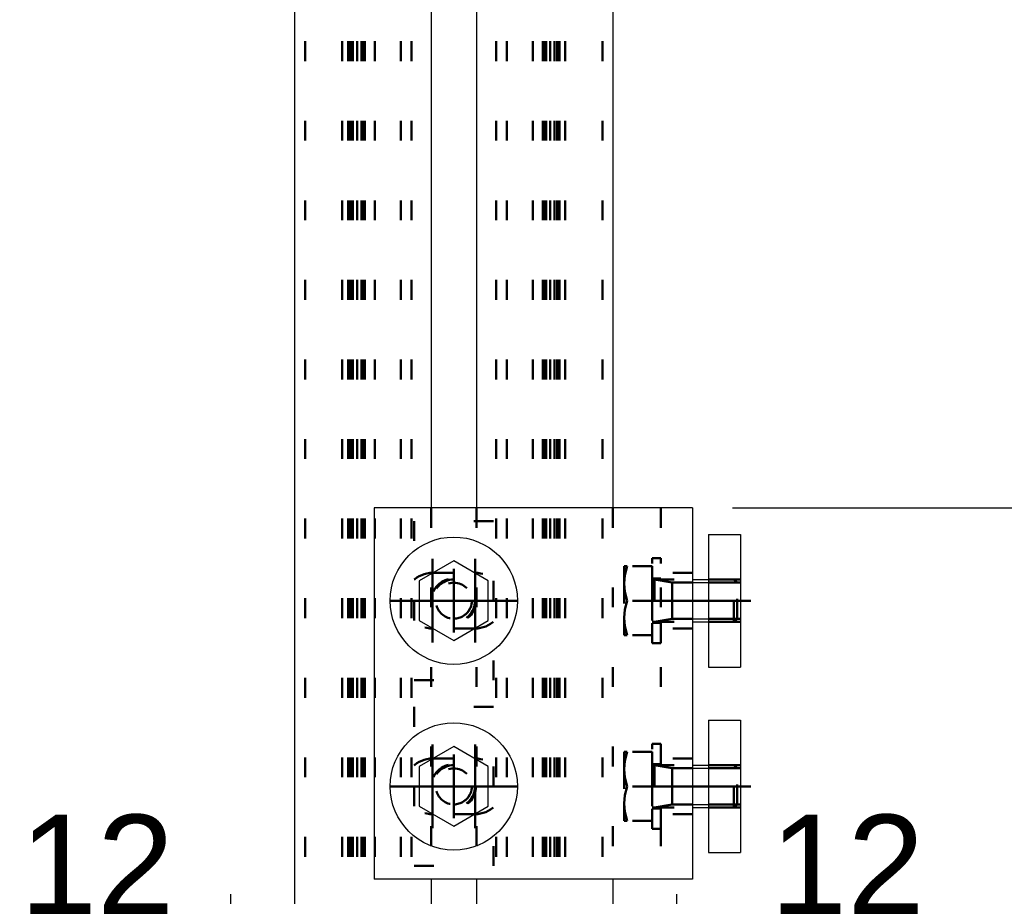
# Model space of a CAD drawing. Header units: millimetres. Extents: x -11 to 409, y -459 to -162.
# Tile 4 of 23: x 40 to 65, y -407 to -385. Entities that reach past the tile are written whole.
import ezdxf

# ---------------------------------------------------------------- set-up
doc = ezdxf.new("R2010")
doc.units = ezdxf.units.MM
doc.linetypes.add('DOT', pattern=[2, 0.5, -1.5])
doc.linetypes.add('STRICHPUNKT2', pattern=[18.5, 10, -4, 0.5, -4])
doc.layers.get('0').update_dxf_attribs({"linetype": 'CONTINUOUS'})
for name, color, linetype in [('DIM49', 4, 'CONTINUOUS'), ('LE_RED', 1, 'CONTINUOUS'), ('TXT_DIM49', 2, 'CONTINUOUS')]:
    doc.layers.add(name, color=color, linetype=linetype)
doc.layers.add('LE_ALL', color=7, linetype='CONTINUOUS', lineweight=50)
doc.styles.add('ARIAL', font='arial.ttf')

# ---------------------------------------------------------------- blocks, each defined once
blk = doc.blocks.new('_D5', base_point=(68.203, -362.47))
at = {"layer": 'DIM49', "color": 1}
blk.add_line((57.865, -397.257), (71.703, -397.257), dxfattribs=at)
blk = doc.blocks.new('_D6', base_point=(68.203, -413.805))
at = {"layer": 'DIM49', "color": 1}
for p, q in [((70.453, -398.007), (68.953, -396.507)), ((57.865, -397.257), (71.703, -397.257)), ((69.703, -397.257), (69.703, -424.594)), ((68.953, -423.844), (70.453, -425.344)), ((65.198, -424.594), (71.703, -424.594))]:
    blk.add_line(p, q, dxfattribs=at)
at = {"layer": 'TXT_DIM49', "style": 'ARIAL'}
blk.add_text('205', height=2.5, rotation=90.0002, dxfattribs=at).set_placement((68.203, -413.805))
blk = doc.blocks.new('Profiel 60x60_00451', base_point=(53.398, -233.528))
for p, q in [((46.865, -233.528), (46.865, -424.594)), ((50.298, -406.59), (50.298, -424.594)), ((51.431, -406.59), (51.431, -424.594)), ((54.865, -406.59), (54.865, -424.594))]:
    blk.add_line(p, q)
for points in [[(50.298, -331.257), (50.298, -397.257)], [(51.431, -331.257), (51.431, -397.257)], [(54.865, -331.257), (54.865, -397.257)]]:
    blk.add_lwpolyline(points)
at = {"layer": 'LE_ALL', "color": 3, "linetype": 'DOT'}
for p, q in [((47.131, -233.528), (47.131, -424.594)), ((47.131, -233.528), (47.131, -424.594)), ((48.062, -233.528), (48.062, -424.594)), ((48.211, -233.528), (48.211, -424.594)), ((48.265, -233.528), (48.265, -424.594)), ((48.331, -233.528), (48.331, -424.594)), ((48.44, -233.528), (48.44, -424.594)), ((48.545, -233.528), (48.545, -424.594)), ((48.557, -233.528), (48.557, -424.594)), ((48.598, -233.528), (48.598, -424.594)), ((48.631, -233.528), (48.631, -424.594)), ((48.878, -233.528), (48.878, -424.594)), ((49.531, -233.528), (49.531, -424.594)), ((49.798, -233.528), (49.798, -424.594)), ((51.931, -233.528), (51.931, -424.594)), ((52.198, -233.528), (52.198, -424.594)), ((52.851, -233.528), (52.851, -424.594)), ((53.098, -233.528), (53.098, -424.594)), ((53.131, -233.528), (53.131, -424.594)), ((53.172, -233.528), (53.172, -424.594)), ((53.185, -233.528), (53.185, -424.594)), ((53.29, -233.528), (53.29, -424.594)), ((53.398, -233.528), (53.398, -424.594)), ((53.465, -233.528), (53.465, -424.594)), ((53.518, -233.528), (53.518, -424.594)), ((53.667, -233.528), (53.667, -424.594)), ((54.598, -233.528), (54.598, -424.594)), ((54.598, -233.528), (54.598, -424.594)), ((50.298, -397.257), (50.298, -406.59)), ((51.431, -397.257), (51.431, -406.59)), ((54.865, -397.257), (54.865, -406.59))]:
    blk.add_line(p, q, dxfattribs=at)
for name, p in [('_D5', (68.203, -362.47)), ('_D6', (68.203, -413.805))]:
    blk.add_blockref(name, p)
blk = doc.blocks.new('Profiel 60x60_00450')
blk.add_blockref('Profiel 60x60_00451', (53.398, -233.528))
blk = doc.blocks.new('_D7', base_point=(58.809, -407.469))
at = {"layer": 'DIM49', "color": 1}
for p, q in [((56.465, -410.26), (56.465, -406.969)), ((54.115, -409.719), (55.615, -408.219)), ((57.215, -408.219), (55.715, -409.719)), ((62.649, -408.969), (48.865, -408.969))]:
    blk.add_line(p, q, dxfattribs=at)
at = {"layer": 'TXT_DIM49', "style": 'ARIAL'}
blk.add_text('12', height=2.5, dxfattribs=at).set_placement((58.809, -407.469))
blk = doc.blocks.new('Plaatwerk D_ 12_00489', base_point=(55.848, -414.394))
for p, q in [((56.465, -411.26), (54.865, -411.26)), ((54.865, -417.927), (54.865, -411.26)), ((56.465, -411.26), (56.465, -417.927)), ((56.465, -417.927), (54.865, -417.927)), ((56.465, -417.927), (56.465, -424.594))]:
    blk.add_line(p, q)
blk.add_lwpolyline([(56.465, -424.594), (54.865, -424.594), (54.865, -417.927)])
at = {"layer": 'LE_ALL', "color": 3, "linetype": 'DOT'}
for p, q in [((56.465, -413.777), (55.848, -414.394)), ((55.848, -414.394), (54.865, -414.394)), ((55.848, -414.394), (55.848, -415.594)), ((55.211, -421.767), (55.665, -421.505)), ((55.211, -421.767), (56.118, -421.767)), ((55.211, -422.594), (55.211, -421.767)), ((56.198, -422.594), (55.131, -422.594)), ((55.131, -424.594), (55.131, -422.594)), ((56.198, -424.594), (56.198, -422.594))]:
    blk.add_line(p, q, dxfattribs=at)
for points in [[(56.465, -416.21), (55.848, -415.594), (54.865, -415.594)], [(56.118, -422.594), (56.118, -421.767), (55.665, -421.505)]]:
    blk.add_lwpolyline(points, dxfattribs=at)
blk.add_blockref('_D7', (58.809, -407.469))
blk = doc.blocks.new('_00491', base_point=(56.865, -414.994))
at = {"layer": 'LE_ALL', "color": 1, "linetype": 'STRICHPUNKT2'}
for p, q in [((56.865, -414.994), (54.465, -414.994)), ((55.665, -424.86), (55.665, -421.192)), ((55.665, -424.86), (55.665, -421.192)), ((55.665, -424.86), (55.665, -421.192))]:
    blk.add_line(p, q, dxfattribs=at)
blk = doc.blocks.new('_00490')
blk.add_blockref('_00491', (56.865, -414.994))
blk = doc.blocks.new('DIN 76-M8_00493', base_point=(56.118, -424.594))
at = {"layer": 'LE_ALL', "color": 3, "linetype": 'DOT'}
for p, q in [((56.198, -422.594), (55.131, -422.594)), ((55.131, -424.594), (55.131, -422.594)), ((55.211, -424.594), (55.211, -422.594)), ((56.118, -424.594), (56.118, -422.594)), ((56.198, -424.594), (56.198, -422.594))]:
    blk.add_line(p, q, dxfattribs=at)
blk = doc.blocks.new('DIN 76-M8_00492')
blk.add_blockref('DIN 76-M8_00493', (56.118, -424.594))
blk = doc.blocks.new('Plaatwerk D_ 12_00488')
for name, p in [('Plaatwerk D_ 12_00489', (55.848, -414.394)), ('_00490', (0, 0)), ('DIN 76-M8_00492', (0, 0))]:
    blk.add_blockref(name, p)
blk = doc.blocks.new('_D10', base_point=(39.956, -407.469))
at = {"layer": 'DIM49', "color": 1}
for p, q in [((45.265, -410.26), (45.265, -406.969)), ((44.515, -409.719), (46.015, -408.219)), ((47.615, -408.219), (46.115, -409.719)), ((39.956, -408.969), (52.865, -408.969))]:
    blk.add_line(p, q, dxfattribs=at)
at = {"layer": 'TXT_DIM49', "style": 'ARIAL'}
blk.add_text('12', height=2.5, dxfattribs=at).set_placement((39.956, -407.469))
blk = doc.blocks.new('Plaatwerk D_ 12_00495', base_point=(45.881, -415.594))
for p, q in [((45.265, -417.927), (46.865, -417.927)), ((46.865, -417.927), (46.865, -424.594)), ((45.265, -424.594), (46.865, -424.594))]:
    blk.add_line(p, q)
blk.add_lwpolyline([(45.265, -424.594), (45.265, -417.927), (45.265, -411.26), (46.865, -411.26), (46.865, -417.927)])
at = {"layer": 'LE_ALL', "color": 3, "linetype": 'DOT'}
for p, q in [((45.881, -415.594), (45.881, -414.394)), ((45.265, -416.21), (45.881, -415.594)), ((45.881, -415.594), (46.865, -415.594)), ((45.611, -421.767), (46.065, -421.505)), ((45.611, -421.767), (46.518, -421.767)), ((45.611, -422.594), (45.611, -421.767)), ((46.598, -422.594), (45.531, -422.594)), ((45.531, -424.594), (45.531, -422.594)), ((46.598, -424.594), (46.598, -422.594))]:
    blk.add_line(p, q, dxfattribs=at)
for points in [[(45.265, -413.777), (45.881, -414.394), (46.865, -414.394)], [(46.518, -422.594), (46.518, -421.767), (46.065, -421.505)]]:
    blk.add_lwpolyline(points, dxfattribs=at)
blk.add_blockref('_D10', (39.956, -407.469))
blk = doc.blocks.new('_00497', base_point=(44.865, -414.994))
at = {"layer": 'LE_ALL', "color": 1, "linetype": 'STRICHPUNKT2'}
for p, q in [((44.865, -414.994), (47.265, -414.994)), ((46.065, -424.86), (46.065, -421.192)), ((46.065, -424.86), (46.065, -421.192)), ((46.065, -424.86), (46.065, -421.192))]:
    blk.add_line(p, q, dxfattribs=at)
blk = doc.blocks.new('_00496')
blk.add_blockref('_00497', (44.865, -414.994))
blk = doc.blocks.new('DIN 76-M8_00499', base_point=(46.518, -424.594))
at = {"layer": 'LE_ALL', "color": 3, "linetype": 'DOT'}
for p, q in [((46.598, -422.594), (45.531, -422.594)), ((45.531, -424.594), (45.531, -422.594)), ((45.611, -424.594), (45.611, -422.594)), ((46.518, -424.594), (46.518, -422.594)), ((46.598, -424.594), (46.598, -422.594))]:
    blk.add_line(p, q, dxfattribs=at)
blk = doc.blocks.new('DIN 76-M8_00498')
blk.add_blockref('DIN 76-M8_00499', (46.518, -424.594))
blk = doc.blocks.new('Plaatwerk D_ 12_00494')
for name, p in [('Plaatwerk D_ 12_00495', (45.881, -415.594)), ('_00496', (0, 0)), ('DIN 76-M8_00498', (0, 0))]:
    blk.add_blockref(name, p)
blk = doc.blocks.new('Verzonken kopbout (DIN 7991_ISO 10642)-M8x25_00506', base_point=(55.211, -425.432))
at = {"layer": 'LE_ALL', "color": 3, "linetype": 'DOT'}
for p, q in [((55.211, -423.26), (55.211, -425.432)), ((56.118, -423.26), (55.211, -423.26)), ((56.118, -423.26), (56.118, -425.432)), ((55.131, -425.432), (55.131, -425.932)), ((56.198, -425.432), (55.131, -425.432)), ((55.211, -425.432), (56.118, -425.432)), ((56.198, -425.432), (56.198, -425.932)), ((54.598, -426.466), (55.131, -425.932)), ((55.331, -426.194), (55.331, -426.594)), ((55.665, -426.194), (55.665, -426.594)), ((55.998, -426.194), (55.998, -426.594)), ((54.598, -426.466), (54.598, -426.594)), ((56.731, -426.466), (54.598, -426.466)), ((56.731, -426.466), (56.731, -426.594))]:
    blk.add_line(p, q, dxfattribs=at)
for points in [[(56.731, -426.466), (56.198, -425.932), (55.131, -425.932)], [(55.998, -426.194), (55.665, -426.194), (55.331, -426.194)]]:
    blk.add_lwpolyline(points, dxfattribs=at)
blk = doc.blocks.new('Verzonken kopbout (DIN 7991_ISO 10642)-M8x25_00505')
blk.add_blockref('Verzonken kopbout (DIN 7991_ISO 10642)-M8x25_00506', (55.211, -425.432))
blk = doc.blocks.new('Montage_00500')
blk.add_blockref('Verzonken kopbout (DIN 7991_ISO 10642)-M8x25_00505', (0, 0))
blk = doc.blocks.new('Verzonken kopbout (DIN 7991_ISO 10642)-M8x25_00513', base_point=(45.611, -425.432))
at = {"layer": 'LE_ALL', "color": 3, "linetype": 'DOT'}
for p, q in [((45.611, -423.26), (45.611, -425.432)), ((46.518, -423.26), (45.611, -423.26)), ((46.518, -423.26), (46.518, -425.432)), ((45.531, -425.432), (45.531, -425.932)), ((46.598, -425.432), (45.531, -425.432)), ((45.611, -425.432), (46.518, -425.432)), ((46.598, -425.432), (46.598, -425.932)), ((44.998, -426.466), (45.531, -425.932)), ((45.731, -426.194), (45.731, -426.594)), ((46.065, -426.194), (46.065, -426.594)), ((46.398, -426.194), (46.398, -426.594)), ((44.998, -426.466), (44.998, -426.594)), ((47.131, -426.466), (44.998, -426.466)), ((47.131, -426.466), (47.131, -426.594))]:
    blk.add_line(p, q, dxfattribs=at)
for points in [[(47.131, -426.466), (46.598, -425.932), (45.531, -425.932)], [(46.398, -426.194), (46.065, -426.194), (45.731, -426.194)]]:
    blk.add_lwpolyline(points, dxfattribs=at)
blk = doc.blocks.new('Verzonken kopbout (DIN 7991_ISO 10642)-M8x25_00512')
blk.add_blockref('Verzonken kopbout (DIN 7991_ISO 10642)-M8x25_00513', (45.611, -425.432))
blk = doc.blocks.new('Montage_00507')
blk.add_blockref('Verzonken kopbout (DIN 7991_ISO 10642)-M8x25_00512', (0, 0))
blk = doc.blocks.new('1011 Moerblok M8_00516', base_point=(54.598, -414.46))
at = {"layer": 'LE_ALL', "color": 3, "linetype": 'DOT'}
for p, q in [((53.531, -412.994), (54.598, -412.994)), ((54.598, -414.46), (53.531, -414.46)), ((54.598, -415.527), (53.531, -415.527))]:
    blk.add_line(p, q, dxfattribs=at)
blk.add_lwpolyline([(53.531, -412.994), (53.531, -416.994), (54.598, -416.994)], dxfattribs=at)
blk = doc.blocks.new('DIN 13-M8_00518', base_point=(54.598, -415.447))
at = {"layer": 'LE_ALL', "color": 3, "linetype": 'DOT'}
for p, q in [((54.598, -414.46), (53.531, -414.46)), ((54.598, -414.54), (53.531, -414.54)), ((54.598, -415.447), (53.531, -415.447)), ((54.598, -415.527), (53.531, -415.527))]:
    blk.add_line(p, q, dxfattribs=at)
blk = doc.blocks.new('DIN 13-M8_00517')
blk.add_blockref('DIN 13-M8_00518', (54.598, -415.447))
blk = doc.blocks.new('_00520', base_point=(54.865, -414.994))
at = {"layer": 'LE_ALL', "color": 1, "linetype": 'STRICHPUNKT2'}
blk.add_line((54.865, -414.994), (53.265, -414.994), dxfattribs=at)
blk = doc.blocks.new('_00519')
blk.add_blockref('_00520', (54.865, -414.994))
blk = doc.blocks.new('1011 Moerblok M8_00515')
for name, p in [('1011 Moerblok M8_00516', (54.598, -414.46)), ('DIN 13-M8_00517', (0, 0)), ('_00519', (0, 0))]:
    blk.add_blockref(name, p)
blk = doc.blocks.new('Verzonken kopbout (DIN 7991_ISO 10642)-M8x20_00522', base_point=(55.303, -414.54))
at = {"layer": 'LE_ALL', "color": 3, "linetype": 'DOT'}
for p, q in [((56.337, -413.927), (55.803, -414.46)), ((56.337, -413.927), (56.465, -413.927)), ((53.798, -414.54), (55.303, -414.54)), ((55.303, -414.54), (55.303, -415.447)), ((55.803, -414.46), (55.803, -415.527)), ((56.065, -414.609), (56.065, -414.801)), ((56.065, -414.609), (56.465, -414.609)), ((56.065, -414.801), (56.065, -415.186)), ((56.065, -414.801), (56.465, -414.801)), ((56.065, -415.186), (56.465, -415.186)), ((56.065, -415.186), (56.065, -415.379)), ((56.065, -415.379), (56.465, -415.379)), ((53.798, -415.447), (55.303, -415.447)), ((55.303, -415.527), (55.803, -415.527)), ((56.337, -416.06), (56.465, -416.06))]:
    blk.add_line(p, q, dxfattribs=at)
for points in [[(56.337, -413.927), (56.337, -416.06), (55.803, -415.527)], [(55.303, -415.527), (55.303, -414.46), (55.803, -414.46)]]:
    blk.add_lwpolyline(points, dxfattribs=at)
blk = doc.blocks.new('GEWINDE_00524', base_point=(54.865, -414.54))
at = {"layer": 'LE_ALL', "color": 3, "linetype": 'DOT'}
for p, q in [((53.798, -415.527), (53.798, -414.46)), ((54.865, -414.46), (53.798, -414.46)), ((54.865, -414.54), (53.798, -414.54)), ((55.303, -414.46), (54.865, -414.46)), ((55.303, -414.54), (54.865, -414.54)), ((55.303, -414.46), (55.303, -415.527)), ((54.865, -415.447), (53.798, -415.447)), ((54.865, -415.527), (53.798, -415.527)), ((55.303, -415.447), (54.865, -415.447)), ((55.303, -415.527), (54.865, -415.527))]:
    blk.add_line(p, q, dxfattribs=at)
blk = doc.blocks.new('GEWINDE_00523')
blk.add_blockref('GEWINDE_00524', (54.865, -414.54))
blk = doc.blocks.new('Verzonken kopbout (DIN 7991_ISO 10642)-M8x20_00521')
for name, p in [('Verzonken kopbout (DIN 7991_ISO 10642)-M8x20_00522', (55.303, -414.54)), ('GEWINDE_00523', (0, 0))]:
    blk.add_blockref(name, p)
blk = doc.blocks.new('Montage baluster_00514')
for name in ['1011 Moerblok M8_00515', 'Verzonken kopbout (DIN 7991_ISO 10642)-M8x20_00521']:
    blk.add_blockref(name, (0, 0))
blk = doc.blocks.new('1011 Moerblok M8_00527', base_point=(47.131, -415.527))
at = {"layer": 'LE_ALL', "color": 3, "linetype": 'DOT'}
for p, q in [((47.131, -414.46), (48.198, -414.46)), ((47.131, -415.527), (48.198, -415.527)), ((48.198, -416.994), (47.131, -416.994))]:
    blk.add_line(p, q, dxfattribs=at)
blk.add_lwpolyline([(48.198, -416.994), (48.198, -412.994), (47.131, -412.994)], dxfattribs=at)
blk = doc.blocks.new('DIN 13-M8_00529', base_point=(47.131, -414.54))
at = {"layer": 'LE_ALL', "color": 3, "linetype": 'DOT'}
for p, q in [((47.131, -414.46), (48.198, -414.46)), ((47.131, -414.54), (48.198, -414.54)), ((47.131, -415.447), (48.198, -415.447)), ((47.131, -415.527), (48.198, -415.527))]:
    blk.add_line(p, q, dxfattribs=at)
blk = doc.blocks.new('DIN 13-M8_00528')
blk.add_blockref('DIN 13-M8_00529', (47.131, -414.54))
blk = doc.blocks.new('_00531', base_point=(46.865, -414.994))
at = {"layer": 'LE_ALL', "color": 1, "linetype": 'STRICHPUNKT2'}
blk.add_line((46.865, -414.994), (48.465, -414.994), dxfattribs=at)
blk = doc.blocks.new('_00530')
blk.add_blockref('_00531', (46.865, -414.994))
blk = doc.blocks.new('1011 Moerblok M8_00526')
for name, p in [('1011 Moerblok M8_00527', (47.131, -415.527)), ('DIN 13-M8_00528', (0, 0)), ('_00530', (0, 0))]:
    blk.add_blockref(name, p)
blk = doc.blocks.new('Verzonken kopbout (DIN 7991_ISO 10642)-M8x20_00533', base_point=(46.426, -415.447))
at = {"layer": 'LE_ALL', "color": 3, "linetype": 'DOT'}
for p, q in [((45.393, -413.927), (45.265, -413.927)), ((45.665, -414.609), (45.265, -414.609)), ((45.926, -415.527), (45.926, -414.46)), ((46.426, -414.46), (45.926, -414.46)), ((46.426, -415.447), (46.426, -414.54)), ((47.931, -414.54), (46.426, -414.54)), ((45.665, -414.801), (45.265, -414.801)), ((45.665, -415.186), (45.265, -415.186)), ((45.665, -415.379), (45.265, -415.379)), ((45.393, -416.06), (45.926, -415.527)), ((47.931, -415.447), (46.426, -415.447)), ((45.393, -416.06), (45.265, -416.06))]:
    blk.add_line(p, q, dxfattribs=at)
for points in [[(45.393, -416.06), (45.393, -413.927), (45.926, -414.46)], [(45.665, -415.379), (45.665, -415.186), (45.665, -414.801), (45.665, -414.609)], [(46.426, -414.46), (46.426, -415.527), (45.926, -415.527)]]:
    blk.add_lwpolyline(points, dxfattribs=at)
blk = doc.blocks.new('GEWINDE_00535', base_point=(46.865, -415.447))
at = {"layer": 'LE_ALL', "color": 3, "linetype": 'DOT'}
for p, q in [((46.426, -415.527), (46.426, -414.46)), ((46.426, -414.46), (46.865, -414.46)), ((46.426, -414.54), (46.865, -414.54)), ((46.865, -414.46), (47.931, -414.46)), ((46.865, -414.54), (47.931, -414.54)), ((47.931, -414.46), (47.931, -415.527)), ((46.426, -415.447), (46.865, -415.447)), ((46.426, -415.527), (46.865, -415.527)), ((46.865, -415.447), (47.931, -415.447)), ((46.865, -415.527), (47.931, -415.527))]:
    blk.add_line(p, q, dxfattribs=at)
blk = doc.blocks.new('GEWINDE_00534')
blk.add_blockref('GEWINDE_00535', (46.865, -415.447))
blk = doc.blocks.new('Verzonken kopbout (DIN 7991_ISO 10642)-M8x20_00532')
for name, p in [('Verzonken kopbout (DIN 7991_ISO 10642)-M8x20_00533', (46.426, -415.447)), ('GEWINDE_00534', (0, 0))]:
    blk.add_blockref(name, p)
blk = doc.blocks.new('Montage baluster_00525')
for name in ['1011 Moerblok M8_00526', 'Verzonken kopbout (DIN 7991_ISO 10642)-M8x20_00532']:
    blk.add_blockref(name, (0, 0))
blk = doc.blocks.new('Schoren + montage_00487')
for name in ['Plaatwerk D_ 12_00494', 'Plaatwerk D_ 12_00488', 'Montage baluster_00525', 'Montage baluster_00514', 'Montage_00507', 'Montage_00500']:
    blk.add_blockref(name, (0, 0))
blk = doc.blocks.new('Hoeklijn 60x60x6_00661', base_point=(56.065, -397.257))
for p, q in [((48.865, -397.257), (48.865, -406.59)), ((56.865, -397.257), (48.865, -397.257)), ((56.865, -397.257), (56.865, -406.59)), ((56.865, -406.59), (48.865, -406.59))]:
    blk.add_line(p, q)
at = {"layer": 'LE_ALL', "color": 3, "linetype": 'DOT'}
for p, q in [((56.065, -397.257), (56.065, -406.59)), ((56.865, -398.89), (56.065, -398.89)), ((56.865, -400.29), (56.065, -400.29)), ((56.865, -403.557), (56.065, -403.557)), ((56.865, -404.957), (56.065, -404.957))]:
    blk.add_line(p, q, dxfattribs=at)
for points in [[(51.398, -398.89, -1), (51.398, -400.29), (50.331, -400.29, -1), (50.331, -398.89)], [(51.398, -403.557, -1), (51.398, -404.957), (50.331, -404.957, -1), (50.331, -403.557)]]:
    blk.add_lwpolyline(points, format="xyb", close=True, dxfattribs=at)
blk = doc.blocks.new('_00663', base_point=(52.448, -404.257))
at = {"layer": 'LE_ALL', "color": 1, "linetype": 'STRICHPUNKT2'}
for p, q in [((50.331, -398.54), (50.331, -400.64)), ((50.331, -398.54), (50.331, -400.64)), ((51.398, -398.54), (51.398, -400.64)), ((51.398, -398.54), (51.398, -400.64)), ((52.448, -399.59), (49.281, -399.59)), ((52.448, -399.59), (49.281, -399.59)), ((57.215, -399.59), (55.715, -399.59)), ((50.331, -403.207), (50.331, -405.307)), ((50.331, -403.207), (50.331, -405.307)), ((51.398, -403.207), (51.398, -405.307)), ((51.398, -403.207), (51.398, -405.307)), ((52.448, -404.257), (49.281, -404.257)), ((52.448, -404.257), (49.281, -404.257)), ((57.215, -404.257), (55.715, -404.257))]:
    blk.add_line(p, q, dxfattribs=at)
blk = doc.blocks.new('_00662')
blk.add_blockref('_00663', (52.448, -404.257))
blk = doc.blocks.new('Hoeklijn 60x60x6_00660')
for name, p in [('Hoeklijn 60x60x6_00661', (56.065, -397.257)), ('_00662', (0, 0))]:
    blk.add_blockref(name, p)
blk = doc.blocks.new('1011-2 Moerblok M8 SMALL_00666', base_point=(58.065, -399.057))
for p, q in [((57.265, -397.923), (58.065, -397.923)), ((58.065, -397.923), (58.065, -401.257))]:
    blk.add_line(p, q)
blk.add_lwpolyline([(57.265, -397.923), (57.265, -401.257), (58.065, -401.257)])
at = {"layer": 'LE_ALL', "color": 3, "linetype": 'DOT'}
for p, q in [((58.065, -399.057), (57.265, -399.057)), ((58.065, -400.123), (57.265, -400.123))]:
    blk.add_line(p, q, dxfattribs=at)
blk = doc.blocks.new('DIN 13-M8_00668', base_point=(58.065, -400.043))
at = {"layer": 'LE_ALL', "color": 3, "linetype": 'DOT'}
for p, q in [((58.065, -399.057), (57.265, -399.057)), ((58.065, -399.137), (57.265, -399.137)), ((58.065, -400.043), (57.265, -400.043)), ((58.065, -400.123), (57.265, -400.123))]:
    blk.add_line(p, q, dxfattribs=at)
blk = doc.blocks.new('DIN 13-M8_00667')
blk.add_blockref('DIN 13-M8_00668', (58.065, -400.043))
blk = doc.blocks.new('_00670', base_point=(58.331, -399.59))
at = {"layer": 'LE_ALL', "color": 1, "linetype": 'STRICHPUNKT2'}
blk.add_line((58.331, -399.59), (56.998, -399.59), dxfattribs=at)
blk = doc.blocks.new('_00669')
blk.add_blockref('_00670', (58.331, -399.59))
blk = doc.blocks.new('1011-2 Moerblok M8 SMALL_00665')
for name, p in [('1011-2 Moerblok M8 SMALL_00666', (58.065, -399.057)), ('DIN 13-M8_00667', (0, 0)), ('_00669', (0, 0))]:
    blk.add_blockref(name, p)
blk = doc.blocks.new('Sluitring (DIN 125)-M8_00672', base_point=(56.065, -400.15))
at = {"layer": 'LE_ALL', "color": 3, "linetype": 'DOT'}
for p, q in [((55.851, -398.523), (56.065, -398.523)), ((55.851, -400.657), (55.851, -398.523)), ((56.065, -400.657), (56.065, -398.523)), ((56.065, -399.03), (55.851, -399.03)), ((56.065, -400.15), (55.851, -400.15)), ((55.851, -400.657), (56.065, -400.657))]:
    blk.add_line(p, q, dxfattribs=at)
blk = doc.blocks.new('Sluitring (DIN 125)-M8_00671')
blk.add_blockref('Sluitring (DIN 125)-M8_00672', (56.065, -400.15))
blk = doc.blocks.new('Zeskant tapbout-M8x16 (DIN 933)_00674', base_point=(55.851, -399.057))
at = {"layer": 'LE_ALL', "color": 3, "linetype": 'DOT'}
for p, q in [((55.145, -398.723), (55.145, -399.157)), ((55.222, -398.723), (55.145, -398.723)), ((55.851, -398.723), (55.222, -398.723)), ((55.851, -398.723), (55.851, -399.59)), ((55.851, -399.057), (55.851, -400.123)), ((55.905, -399.057), (55.851, -399.057)), ((55.905, -399.057), (56.351, -399.137)), ((55.145, -399.157), (55.145, -400.023)), ((56.351, -399.137), (56.351, -400.043)), ((55.851, -399.59), (55.222, -399.59)), ((57.985, -400.043), (56.351, -400.043)), ((55.905, -400.123), (55.851, -400.123))]:
    blk.add_line(p, q, dxfattribs=at)
for points in [[(55.145, -399.157), (55.164, -398.948), (55.222, -398.723)], [(55.905, -399.057), (55.905, -400.123), (56.351, -400.043)], [(55.222, -399.59), (55.164, -399.365), (55.145, -399.157)], [(57.985, -400.043), (57.985, -399.137), (56.351, -399.137)], [(55.145, -400.023), (55.145, -400.457), (55.222, -400.457), (55.164, -400.232), (55.145, -400.023), (55.164, -399.814), (55.222, -399.59)], [(55.851, -399.59), (55.851, -400.457), (55.222, -400.457)]]:
    blk.add_lwpolyline(points, dxfattribs=at)
blk = doc.blocks.new('GEWINDE_00676', base_point=(55.905, -400.123))
for p, q in [((56.865, -399.057), (57.265, -399.057)), ((56.865, -400.123), (57.265, -400.123))]:
    blk.add_line(p, q)
at = {"layer": 'LE_ALL', "color": 3, "linetype": 'DOT'}
for p, q in [((55.905, -399.057), (56.351, -399.137)), ((57.265, -399.057), (57.905, -399.057)), ((57.905, -400.123), (57.905, -399.057)), ((57.905, -399.057), (57.985, -399.137)), ((56.351, -400.043), (56.351, -399.137)), ((57.265, -399.137), (57.985, -399.137)), ((55.905, -400.123), (56.351, -400.043)), ((57.265, -400.043), (57.985, -400.043)), ((57.265, -400.123), (57.905, -400.123))]:
    blk.add_line(p, q, dxfattribs=at)
for points in [[(55.905, -399.057), (56.865, -399.057)], [(56.351, -399.137), (56.865, -399.137)], [(57.905, -400.123), (57.985, -400.043), (57.985, -399.137)], [(56.351, -400.043), (56.865, -400.043)], [(55.905, -400.123), (56.865, -400.123)]]:
    blk.add_lwpolyline(points, dxfattribs=at)
at = {"layer": 'LE_RED'}
for p, q in [((56.865, -399.137), (57.265, -399.137)), ((56.865, -400.043), (57.265, -400.043))]:
    blk.add_line(p, q, dxfattribs=at)
blk = doc.blocks.new('GEWINDE_00675')
blk.add_blockref('GEWINDE_00676', (55.905, -400.123))
blk = doc.blocks.new('Zeskant tapbout-M8x16 (DIN 933)_00673')
for name, p in [('Zeskant tapbout-M8x16 (DIN 933)_00674', (55.851, -399.057)), ('GEWINDE_00675', (0, 0))]:
    blk.add_blockref(name, p)
blk = doc.blocks.new('Montage scherm_00664')
for name in ['1011-2 Moerblok M8 SMALL_00665', 'Sluitring (DIN 125)-M8_00671', 'Zeskant tapbout-M8x16 (DIN 933)_00673']:
    blk.add_blockref(name, (0, 0))
blk = doc.blocks.new('1011-2 Moerblok M8 SMALL_00679', base_point=(58.065, -403.723))
for p, q in [((57.265, -402.59), (58.065, -402.59)), ((58.065, -402.59), (58.065, -405.923))]:
    blk.add_line(p, q)
blk.add_lwpolyline([(57.265, -402.59), (57.265, -405.923), (58.065, -405.923)])
at = {"layer": 'LE_ALL', "color": 3, "linetype": 'DOT'}
for p, q in [((58.065, -403.723), (57.265, -403.723)), ((58.065, -404.79), (57.265, -404.79))]:
    blk.add_line(p, q, dxfattribs=at)
blk = doc.blocks.new('DIN 13-M8_00681', base_point=(58.065, -404.71))
at = {"layer": 'LE_ALL', "color": 3, "linetype": 'DOT'}
for p, q in [((58.065, -403.723), (57.265, -403.723)), ((58.065, -403.803), (57.265, -403.803)), ((58.065, -404.71), (57.265, -404.71)), ((58.065, -404.79), (57.265, -404.79))]:
    blk.add_line(p, q, dxfattribs=at)
blk = doc.blocks.new('DIN 13-M8_00680')
blk.add_blockref('DIN 13-M8_00681', (58.065, -404.71))
blk = doc.blocks.new('_00683', base_point=(58.331, -404.257))
at = {"layer": 'LE_ALL', "color": 1, "linetype": 'STRICHPUNKT2'}
blk.add_line((58.331, -404.257), (56.998, -404.257), dxfattribs=at)
blk = doc.blocks.new('_00682')
blk.add_blockref('_00683', (58.331, -404.257))
blk = doc.blocks.new('1011-2 Moerblok M8 SMALL_00678')
for name, p in [('1011-2 Moerblok M8 SMALL_00679', (58.065, -403.723)), ('DIN 13-M8_00680', (0, 0)), ('_00682', (0, 0))]:
    blk.add_blockref(name, p)
blk = doc.blocks.new('Sluitring (DIN 125)-M8_00685', base_point=(56.065, -404.817))
at = {"layer": 'LE_ALL', "color": 3, "linetype": 'DOT'}
for p, q in [((55.851, -403.19), (56.065, -403.19)), ((55.851, -405.323), (55.851, -403.19)), ((56.065, -405.323), (56.065, -403.19)), ((56.065, -403.697), (55.851, -403.697)), ((56.065, -404.817), (55.851, -404.817)), ((55.851, -405.323), (56.065, -405.323))]:
    blk.add_line(p, q, dxfattribs=at)
blk = doc.blocks.new('Sluitring (DIN 125)-M8_00684')
blk.add_blockref('Sluitring (DIN 125)-M8_00685', (56.065, -404.817))
blk = doc.blocks.new('Zeskant tapbout-M8x16 (DIN 933)_00687', base_point=(55.851, -403.723))
at = {"layer": 'LE_ALL', "color": 3, "linetype": 'DOT'}
for p, q in [((55.145, -403.39), (55.145, -403.823)), ((55.222, -403.39), (55.145, -403.39)), ((55.851, -403.39), (55.222, -403.39)), ((55.851, -403.39), (55.851, -404.257)), ((55.851, -403.723), (55.851, -404.79)), ((55.905, -403.723), (55.851, -403.723)), ((55.905, -403.723), (56.351, -403.803)), ((55.145, -403.823), (55.145, -404.69)), ((56.351, -403.803), (56.351, -404.71)), ((55.851, -404.257), (55.222, -404.257)), ((57.985, -404.71), (56.351, -404.71)), ((55.905, -404.79), (55.851, -404.79))]:
    blk.add_line(p, q, dxfattribs=at)
for points in [[(55.145, -403.823), (55.164, -403.614), (55.222, -403.39)], [(55.905, -403.723), (55.905, -404.79), (56.351, -404.71)], [(55.222, -404.257), (55.164, -404.032), (55.145, -403.823)], [(57.985, -404.71), (57.985, -403.803), (56.351, -403.803)], [(55.145, -404.69), (55.145, -405.123), (55.222, -405.123), (55.164, -404.899), (55.145, -404.69), (55.164, -404.481), (55.222, -404.257)], [(55.851, -404.257), (55.851, -405.123), (55.222, -405.123)]]:
    blk.add_lwpolyline(points, dxfattribs=at)
blk = doc.blocks.new('GEWINDE_00689', base_point=(55.905, -404.79))
for p, q in [((56.865, -403.723), (57.265, -403.723)), ((56.865, -404.79), (57.265, -404.79))]:
    blk.add_line(p, q)
at = {"layer": 'LE_ALL', "color": 3, "linetype": 'DOT'}
for p, q in [((55.905, -403.723), (56.351, -403.803)), ((57.265, -403.723), (57.905, -403.723)), ((57.905, -404.79), (57.905, -403.723)), ((57.905, -403.723), (57.985, -403.803)), ((56.351, -404.71), (56.351, -403.803)), ((57.265, -403.803), (57.985, -403.803)), ((55.905, -404.79), (56.351, -404.71)), ((57.265, -404.71), (57.985, -404.71)), ((57.265, -404.79), (57.905, -404.79))]:
    blk.add_line(p, q, dxfattribs=at)
for points in [[(55.905, -403.723), (56.865, -403.723)], [(56.351, -403.803), (56.865, -403.803)], [(57.905, -404.79), (57.985, -404.71), (57.985, -403.803)], [(56.351, -404.71), (56.865, -404.71)], [(55.905, -404.79), (56.865, -404.79)]]:
    blk.add_lwpolyline(points, dxfattribs=at)
at = {"layer": 'LE_RED'}
for p, q in [((56.865, -403.803), (57.265, -403.803)), ((56.865, -404.71), (57.265, -404.71))]:
    blk.add_line(p, q, dxfattribs=at)
blk = doc.blocks.new('GEWINDE_00688')
blk.add_blockref('GEWINDE_00689', (55.905, -404.79))
blk = doc.blocks.new('Zeskant tapbout-M8x16 (DIN 933)_00686')
for name, p in [('Zeskant tapbout-M8x16 (DIN 933)_00687', (55.851, -403.723)), ('GEWINDE_00688', (0, 0))]:
    blk.add_blockref(name, p)
blk = doc.blocks.new('Montage scherm_00677')
for name in ['1011-2 Moerblok M8 SMALL_00678', 'Sluitring (DIN 125)-M8_00684', 'Zeskant tapbout-M8x16 (DIN 933)_00686']:
    blk.add_blockref(name, (0, 0))
blk = doc.blocks.new('1011 Moerblok M8_00692', base_point=(51.865, -406.257))
at = {"layer": 'LE_ALL', "color": 3, "linetype": 'DOT'}
blk.add_lwpolyline([(51.865, -406.257), (51.865, -402.257), (49.865, -402.257), (49.865, -406.257)], close=True, dxfattribs=at)
blk = doc.blocks.new('_00694', base_point=(50.865, -404.257))
at = {"layer": 'LE_ALL', "color": 1, "linetype": 'STRICHPUNKT2'}
for q in [(50.865, -403.457), (50.865, -403.457), (50.065, -404.257), (50.065, -404.257), (50.865, -405.057), (51.665, -404.257), (50.865, -405.057), (51.665, -404.257)]:
    blk.add_line((50.865, -404.257), q, dxfattribs=at)
blk = doc.blocks.new('_00693')
blk.add_blockref('_00694', (50.865, -404.257))
blk = doc.blocks.new('1011 Moerblok M8_00691')
for name, p in [('1011 Moerblok M8_00692', (51.865, -406.257)), ('_00693', (0, 0))]:
    blk.add_blockref(name, p)
blk = doc.blocks.new('Carrosseriering M8 (ISO 7093 _ DIN 9021)_00696', base_point=(50.305, -404.257))
blk.add_circle((50.865, -404.257), 1.6)
at = {"layer": 'LE_ALL', "color": 3, "linetype": 'DOT'}
blk.add_circle((50.865, -404.257), 0.56, dxfattribs=at)
blk = doc.blocks.new('Carrosseriering M8 (ISO 7093 _ DIN 9021)_00695')
blk.add_blockref('Carrosseriering M8 (ISO 7093 _ DIN 9021)_00696', (50.305, -404.257))
blk = doc.blocks.new('Zeskant tapbout-M8x18 (DIN 933)_00698', base_point=(50.411, -404.257))
blk.add_lwpolyline([(49.998, -404.757), (50.865, -405.257), (51.731, -404.757), (51.731, -403.756), (50.865, -403.256), (49.998, -403.756)], close=True)
at = {"layer": 'LE_ALL', "color": 3, "linetype": 'DOT'}
for radius in [0.533, 0.453]:
    blk.add_circle((50.865, -404.257), radius, dxfattribs=at)
blk = doc.blocks.new('GEWINDE_00700', base_point=(50.427, -404.374))
at = {"layer": 'LE_ALL', "color": 3, "linetype": 'DOT'}
blk.add_lwpolyline([(50.427, -404.374, 0.339113), (50.865, -404.71, 1.140985), (50.747, -403.819)], format="xyb", dxfattribs=at)
blk = doc.blocks.new('GEWINDE_00699')
blk.add_blockref('GEWINDE_00700', (50.427, -404.374))
blk = doc.blocks.new('Zeskant tapbout-M8x18 (DIN 933)_00697')
for name, p in [('Zeskant tapbout-M8x18 (DIN 933)_00698', (50.411, -404.257)), ('GEWINDE_00699', (0, 0))]:
    blk.add_blockref(name, p)
blk = doc.blocks.new('Montage baluster_00690')
for name in ['1011 Moerblok M8_00691', 'Carrosseriering M8 (ISO 7093 _ DIN 9021)_00695', 'Zeskant tapbout-M8x18 (DIN 933)_00697']:
    blk.add_blockref(name, (0, 0))
blk = doc.blocks.new('1011 Moerblok M8_00703', base_point=(51.865, -401.59))
at = {"layer": 'LE_ALL', "color": 3, "linetype": 'DOT'}
blk.add_lwpolyline([(51.865, -401.59), (51.865, -397.59), (49.865, -397.59), (49.865, -401.59)], close=True, dxfattribs=at)
blk = doc.blocks.new('_00705', base_point=(50.865, -399.59))
at = {"layer": 'LE_ALL', "color": 1, "linetype": 'STRICHPUNKT2'}
for q in [(50.865, -398.79), (50.865, -398.79), (50.065, -399.59), (50.065, -399.59), (50.865, -400.39), (51.665, -399.59), (50.865, -400.39), (51.665, -399.59)]:
    blk.add_line((50.865, -399.59), q, dxfattribs=at)
blk = doc.blocks.new('_00704')
blk.add_blockref('_00705', (50.865, -399.59))
blk = doc.blocks.new('1011 Moerblok M8_00702')
for name, p in [('1011 Moerblok M8_00703', (51.865, -401.59)), ('_00704', (0, 0))]:
    blk.add_blockref(name, p)
blk = doc.blocks.new('Carrosseriering M8 (ISO 7093 _ DIN 9021)_00707', base_point=(50.305, -399.59))
blk.add_circle((50.865, -399.59), 1.6)
at = {"layer": 'LE_ALL', "color": 3, "linetype": 'DOT'}
blk.add_circle((50.865, -399.59), 0.56, dxfattribs=at)
blk = doc.blocks.new('Carrosseriering M8 (ISO 7093 _ DIN 9021)_00706')
blk.add_blockref('Carrosseriering M8 (ISO 7093 _ DIN 9021)_00707', (50.305, -399.59))
blk = doc.blocks.new('Zeskant tapbout-M8x18 (DIN 933)_00709', base_point=(50.411, -399.59))
blk.add_lwpolyline([(49.998, -400.09), (50.865, -400.591), (51.731, -400.09), (51.731, -399.089), (50.865, -398.589), (49.998, -399.089)], close=True)
at = {"layer": 'LE_ALL', "color": 3, "linetype": 'DOT'}
for radius in [0.533, 0.453]:
    blk.add_circle((50.865, -399.59), radius, dxfattribs=at)
blk = doc.blocks.new('GEWINDE_00711', base_point=(50.427, -399.708))
at = {"layer": 'LE_ALL', "color": 3, "linetype": 'DOT'}
blk.add_lwpolyline([(50.427, -399.708, 0.339113), (50.865, -400.043, 1.140985), (50.747, -399.152)], format="xyb", dxfattribs=at)
blk = doc.blocks.new('GEWINDE_00710')
blk.add_blockref('GEWINDE_00711', (50.427, -399.708))
blk = doc.blocks.new('Zeskant tapbout-M8x18 (DIN 933)_00708')
for name, p in [('Zeskant tapbout-M8x18 (DIN 933)_00709', (50.411, -399.59)), ('GEWINDE_00710', (0, 0))]:
    blk.add_blockref(name, p)
blk = doc.blocks.new('Montage baluster_00701')
for name in ['1011 Moerblok M8_00702', 'Carrosseriering M8 (ISO 7093 _ DIN 9021)_00706', 'Zeskant tapbout-M8x18 (DIN 933)_00708']:
    blk.add_blockref(name, (0, 0))
blk = doc.blocks.new('Bevestigingshoeklijn_00659')
for name in ['Hoeklijn 60x60x6_00660', 'Montage baluster_00701', 'Montage scherm_00664', 'Montage baluster_00690', 'Montage scherm_00677']:
    blk.add_blockref(name, (0, 0))
blk = doc.blocks.new('Losse delen_00550')
blk.add_blockref('Bevestigingshoeklijn_00659', (0, 0))
blk = doc.blocks.new('Eind koker_00449')
for name in ['Profiel 60x60_00450', 'Losse delen_00550', 'Schoren + montage_00487']:
    blk.add_blockref(name, (0, 0))
blk = doc.blocks.new('_A3D0005_00448')
blk.add_blockref('Eind koker_00449', (0, 0))
blk = doc.blocks.new('_ANS0005_00447')
blk.add_blockref('_A3D0005_00448', (0, 0))

msp = doc.modelspace()

# ---------------------------------------------------------------- block references
msp.add_blockref('_ANS0005_00447', (0, 0))

doc.saveas('drawing.dxf')
